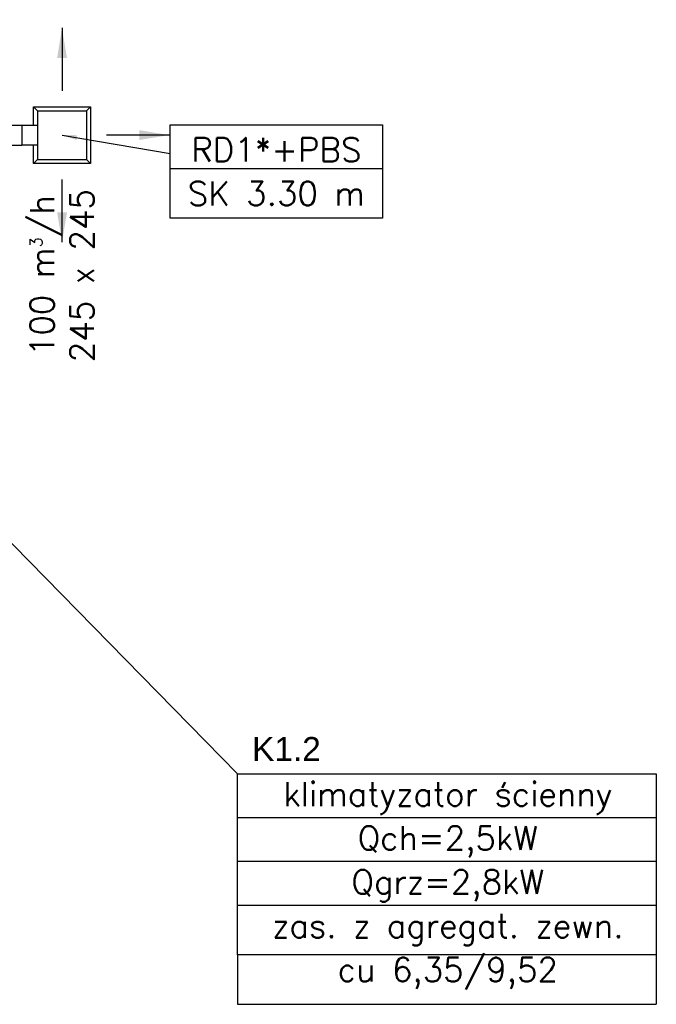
# Model space of a CAD drawing. Header units: millimetres. Extents: x 295542 to 440356, y 17772 to 133669.
# Tile 52 of 73: x 324572 to 327766, y 42341 to 47282. Entities that reach past the tile are written whole.
import ezdxf

# ---------------------------------------------------------------- set-up
doc = ezdxf.new("R2010")
doc.units = ezdxf.units.MM
doc.linetypes.add('Ciągłe', pattern=[0])
for name, color, linetype in [('0_opis_wentylacja', 110, 'Ciągłe'), ('FLUID-N5', 7, 'Continuous'), ('FLUID-N5-120-ARRGR', 7, 'Continuous'), ('FLUID-N5-120-INF', 7, 'Continuous')]:
    doc.layers.add(name, color=color, linetype=linetype)
doc.styles.add('FDBES', font='simplex.shx')
doc.styles.get("Standard").update_dxf_attribs({"font": 'arial.ttf'})
doc.linetypes.add('ZIGZAG', pattern='A,0.0001,-0.2,[131,ltypeshp.shx,S=0.2,R=0,X=-0.2,Y=0],-0.4,[131,ltypeshp.shx,S=0.2,R=180,X=0.2,Y=0],-0.2', length=0.8001)
doc.dimstyles.new('FDBES', dxfattribs={"dimscale": 50, "dimtxt": 4, "dimasz": 2.5, "dimexe": 0.8, "dimexo": 2, "dimgap": 1, "dimtad": 1, "dimdsep": 46, "dimtxsty": 'FDBES', "dimcen": 2.5, "dimclrd": 4, "dimclre": 5, "dimadec": 0, "dimazin": 0, "dimtfac": 1, "dimtmove": 0, "dimatfit": 3, "dimfxl": 1, "dimarcsym": 0})

# ---------------------------------------------------------------- blocks, each defined once
blk = doc.blocks.new('*U366')
at = {"color": 0, "linetype": 'ByBlock', "lineweight": -2}
for p, q in [((-142.5, 142.5), (-122.5, 122.5)), ((-142.5, 142.5), (-142.5, -142.5)), ((142.5, 142.5), (-142.5, 142.5)), ((-122.5, -122.5), (-122.5, 122.5)), ((122.5, 122.5), (-122.5, 122.5)), ((142.5, 142.5), (122.5, 122.5)), ((122.5, -122.5), (122.5, 122.5)), ((142.5, -142.5), (142.5, 142.5)), ((-142.5, -142.5), (-122.5, -122.5)), ((-142.5, -142.5), (-50, -142.5)), ((-50, -122.5), (-122.5, -122.5)), ((50, -122.5), (-50, -122.5)), ((-50, -122.5), (-50, -202.5)), ((122.5, -122.5), (50, -122.5)), ((50, -202.5), (50, -122.5)), ((50, -142.5), (142.5, -142.5)), ((122.5, -122.5), (142.5, -142.5)), ((50, -202.5), (-50, -202.5))]:
    blk.add_line(p, q, dxfattribs=at)
blk = doc.blocks.new('*U383')
at = {"color": 160, "linetype": 'Continuous', "lineweight": -2}
for p, q in [((0, 50), (0, -50)), ((-1282.5, -132.9), (-1282.5, -32.9))]:
    blk.add_line(p, q, dxfattribs=at)
at = {"color": 160, "linetype": 'ZIGZAG', "lineweight": -2, "ltscale": 50}
for points, knots in [([(-1282.5, -32.9), (-1255.4, -32.9), (-1201.5, -32.3), (-1121.1, -29.6), (-1041.3, -25.5), (-961.9, -20.2), (-882.7, -14), (-790.6, -5.8), (-685.4, 4.4), (-566.9, 16.2), (-447.9, 27.4), (-341.2, 36.2), (-247, 42.5), (-165.6, 46.6), (-83.3, 49.3), (-27.9, 50), (0, 50)], [0, 0, 0, 0, 82.492475, 164.98495, 247.477426, 329.969901, 412.462376, 494.954851, 618.693564, 742.432277, 866.17099, 989.909702, 1072.402178, 1154.894653, 1237.387128, 1319.879603, 1319.879603, 1319.879603, 1319.879603]), ([(-1282.5, -132.9), (-1268.6, -132.9), (-1240.9, -132.8), (-1199.4, -132), (-1158.1, -130.9), (-1117, -129.4), (-1076.2, -127.5), (-1035.5, -125.2), (-995, -122.7), (-954.7, -119.9), (-914.5, -116.8), (-874.5, -113.5), (-834.6, -110.1), (-794.8, -106.5), (-755.1, -102.8), (-715.4, -99), (-675.9, -95.1), (-636.4, -91.2), (-596.9, -87.3), (-557.5, -83.5), (-518.1, -79.7), (-478.6, -76), (-439.2, -72.4), (-399.7, -69), (-360.2, -65.8), (-320.6, -62.8), (-280.9, -60), (-241.2, -57.5), (-201.3, -55.3), (-161.3, -53.5), (-121.2, -52), (-81, -50.9), (-40.5, -50.1), (-13.5, -50), (0, -50)], [0, 0, 0, 0, 4.172197, 8.327941, 12.474457, 16.617702, 20.762385, 24.91207, 29.06928, 33.235583, 37.411659, 41.597436, 45.792187, 49.994675, 54.20308, 58.415393, 62.629131, 66.841807, 71.050735, 75.253264, 79.446785, 83.628949, 87.797572, 91.950941, 96.087728, 100.207204, 104.309268, 108.394681, 112.465013, 116.522874, 120.57199, 124.617266, 128.664907, 132.722468, 132.722468, 132.722468, 132.722468])]:
    blk.add_open_spline(points, degree=3, knots=knots, dxfattribs=at)
blk = doc.blocks.new('*U63')
at = {"color": 5}
blk.add_leader([(-31.5, 0), (0, 0)], dimstyle='FDBES', override={"dimscale": 6, "dimclrd": 5}, dxfattribs=at)
blk.add_leader([(-31.5, 0), (0, 0)], dimstyle='FDBES', override={"dimscale": 6, "dimclrd": 5}, dxfattribs=at)
blk.add_leader([(-31.5, 0), (0, 0)], dimstyle='FDBES', override={"dimscale": 6, "dimclrd": 5}, dxfattribs=at)
blk.add_leader([(-31.5, 0), (0, 0)], dimstyle='FDBES', override={"dimscale": 6, "dimclrd": 5}, dxfattribs=at)
blk.add_leader([(-31.5, 0), (0, 0)], dimstyle='FDBES', override={"dimscale": 6, "dimclrd": 5}, dxfattribs=at)
blk.add_leader([(-31.5, 0), (0, 0)], dimstyle='FDBES', override={"dimscale": 6, "dimclrd": 5}, dxfattribs=at)
blk.add_leader([(-31.5, 0), (0, 0)], dimstyle='FDBES', override={"dimscale": 6, "dimclrd": 5}, dxfattribs=at)
blk.add_leader([(-31.5, 0), (0, 0)], dimstyle='FDBES', override={"dimscale": 6, "dimclrd": 5}, dxfattribs=at)
blk.add_leader([(-31.5, 0), (0, 0)], dimstyle='FDBES', override={"dimscale": 6, "dimclrd": 5}, dxfattribs=at)
blk.add_leader([(-31.5, 0), (0, 0)], dimstyle='FDBES', override={"dimscale": 6, "dimclrd": 5}, dxfattribs=at)
blk.add_leader([(-31.5, 0), (0, 0)], dimstyle='FDBES', override={"dimscale": 6, "dimclrd": 5}, dxfattribs=at)
blk.add_leader([(-31.5, 0), (0, 0)], dimstyle='FDBES', override={"dimscale": 6, "dimclrd": 5}, dxfattribs=at)
blk.add_leader([(-31.5, 0), (0, 0)], dimstyle='FDBES', override={"dimscale": 6, "dimclrd": 5}, dxfattribs=at)
blk.add_leader([(-31.5, 0), (0, 0)], dimstyle='FDBES', override={"dimscale": 6, "dimclrd": 5}, dxfattribs=at)
blk.add_leader([(-31.5, 0), (0, 0)], dimstyle='FDBES', override={"dimscale": 6, "dimclrd": 5}, dxfattribs=at)
blk.add_leader([(-31.5, 0), (0, 0)], dimstyle='FDBES', override={"dimscale": 6, "dimclrd": 5}, dxfattribs=at)
blk.add_leader([(-31.5, 0), (0, 0)], dimstyle='FDBES', override={"dimscale": 6, "dimclrd": 5}, dxfattribs=at)
blk.add_leader([(-31.5, 0), (0, 0)], dimstyle='FDBES', override={"dimscale": 6, "dimclrd": 5}, dxfattribs=at)
blk.add_leader([(-31.5, 0), (0, 0)], dimstyle='FDBES', override={"dimscale": 6, "dimclrd": 5}, dxfattribs=at)
blk.add_leader([(-31.5, 0), (0, 0)], dimstyle='FDBES', override={"dimscale": 6, "dimclrd": 5}, dxfattribs=at)
blk.add_leader([(-31.5, 0), (0, 0)], dimstyle='FDBES', override={"dimscale": 6, "dimclrd": 5}, dxfattribs=at)
blk.add_leader([(-31.5, 0), (0, 0)], dimstyle='FDBES', override={"dimscale": 6, "dimclrd": 5}, dxfattribs=at)
blk.add_leader([(-31.5, 0), (0, 0)], dimstyle='FDBES', override={"dimscale": 6, "dimclrd": 5}, dxfattribs=at)
blk.add_leader([(-31.5, 0), (0, 0)], dimstyle='FDBES', override={"dimscale": 6, "dimclrd": 5}, dxfattribs=at)
blk.add_leader([(-31.5, 0), (0, 0)], dimstyle='FDBES', override={"dimscale": 6, "dimclrd": 5}, dxfattribs=at)
blk.add_leader([(-31.5, 0), (0, 0)], dimstyle='FDBES', override={"dimscale": 6, "dimclrd": 5}, dxfattribs=at)
blk.add_leader([(-31.5, 0), (0, 0)], dimstyle='FDBES', override={"dimscale": 6, "dimclrd": 5}, dxfattribs=at)
blk.add_leader([(-31.5, 0), (0, 0)], dimstyle='FDBES', override={"dimscale": 6, "dimclrd": 5}, dxfattribs=at)
blk.add_leader([(-31.5, 0), (0, 0)], dimstyle='FDBES', override={"dimscale": 6, "dimclrd": 5}, dxfattribs=at)
blk.add_leader([(-31.5, 0), (0, 0)], dimstyle='FDBES', override={"dimscale": 6, "dimclrd": 5}, dxfattribs=at)
blk.add_leader([(-31.5, 0), (0, 0)], dimstyle='FDBES', override={"dimscale": 6, "dimclrd": 5}, dxfattribs=at)
blk.add_leader([(-31.5, 0), (0, 0)], dimstyle='FDBES', override={"dimscale": 6, "dimclrd": 5}, dxfattribs=at)
blk.add_leader([(-31.5, 0), (0, 0)], dimstyle='FDBES', override={"dimscale": 6, "dimclrd": 5}, dxfattribs=at)
blk.add_leader([(-31.5, 0), (0, 0)], dimstyle='FDBES', override={"dimscale": 6, "dimclrd": 5}, dxfattribs=at)
blk.add_leader([(-31.5, 0), (0, 0)], dimstyle='FDBES', override={"dimscale": 6, "dimclrd": 5}, dxfattribs=at)
blk.add_leader([(-31.5, 0), (0, 0)], dimstyle='FDBES', override={"dimscale": 6, "dimclrd": 5}, dxfattribs=at)
blk.add_leader([(-31.5, 0), (0, 0)], dimstyle='FDBES', override={"dimscale": 6, "dimclrd": 5}, dxfattribs=at)
blk = doc.blocks.new('*U64')
at = {"color": 5}
blk.add_leader([(31.5, 0), (0, 0)], dimstyle='FDBES', override={"dimscale": 6, "dimclrd": 5}, dxfattribs=at)
blk.add_leader([(31.5, 0), (0, 0)], dimstyle='FDBES', override={"dimscale": 6, "dimclrd": 5}, dxfattribs=at)
blk.add_leader([(31.5, 0), (0, 0)], dimstyle='FDBES', override={"dimscale": 6, "dimclrd": 5}, dxfattribs=at)
blk.add_leader([(31.5, 0), (0, 0)], dimstyle='FDBES', override={"dimscale": 6, "dimclrd": 5}, dxfattribs=at)
blk.add_leader([(31.5, 0), (0, 0)], dimstyle='FDBES', override={"dimscale": 6, "dimclrd": 5}, dxfattribs=at)
blk.add_leader([(31.5, 0), (0, 0)], dimstyle='FDBES', override={"dimscale": 6, "dimclrd": 5}, dxfattribs=at)
blk.add_leader([(31.5, 0), (0, 0)], dimstyle='FDBES', override={"dimscale": 6, "dimclrd": 5}, dxfattribs=at)
blk.add_leader([(31.5, 0), (0, 0)], dimstyle='FDBES', override={"dimscale": 6, "dimclrd": 5}, dxfattribs=at)
blk.add_leader([(31.5, 0), (0, 0)], dimstyle='FDBES', override={"dimscale": 6, "dimclrd": 5}, dxfattribs=at)
blk.add_leader([(31.5, 0), (0, 0)], dimstyle='FDBES', override={"dimscale": 6, "dimclrd": 5}, dxfattribs=at)
blk.add_leader([(31.5, 0), (0, 0)], dimstyle='FDBES', override={"dimscale": 6, "dimclrd": 5}, dxfattribs=at)
blk.add_leader([(31.5, 0), (0, 0)], dimstyle='FDBES', override={"dimscale": 6, "dimclrd": 5}, dxfattribs=at)
blk.add_leader([(31.5, 0), (0, 0)], dimstyle='FDBES', override={"dimscale": 6, "dimclrd": 5}, dxfattribs=at)
blk.add_leader([(31.5, 0), (0, 0)], dimstyle='FDBES', override={"dimscale": 6, "dimclrd": 5}, dxfattribs=at)
blk.add_leader([(31.5, 0), (0, 0)], dimstyle='FDBES', override={"dimscale": 6, "dimclrd": 5}, dxfattribs=at)
blk.add_leader([(31.5, 0), (0, 0)], dimstyle='FDBES', override={"dimscale": 6, "dimclrd": 5}, dxfattribs=at)
blk.add_leader([(31.5, 0), (0, 0)], dimstyle='FDBES', override={"dimscale": 6, "dimclrd": 5}, dxfattribs=at)
blk.add_leader([(31.5, 0), (0, 0)], dimstyle='FDBES', override={"dimscale": 6, "dimclrd": 5}, dxfattribs=at)
blk.add_leader([(31.5, 0), (0, 0)], dimstyle='FDBES', override={"dimscale": 6, "dimclrd": 5}, dxfattribs=at)
blk.add_leader([(31.5, 0), (0, 0)], dimstyle='FDBES', override={"dimscale": 6, "dimclrd": 5}, dxfattribs=at)
blk.add_leader([(31.5, 0), (0, 0)], dimstyle='FDBES', override={"dimscale": 6, "dimclrd": 5}, dxfattribs=at)
blk.add_leader([(31.5, 0), (0, 0)], dimstyle='FDBES', override={"dimscale": 6, "dimclrd": 5}, dxfattribs=at)
blk.add_leader([(31.5, 0), (0, 0)], dimstyle='FDBES', override={"dimscale": 6, "dimclrd": 5}, dxfattribs=at)
blk.add_leader([(31.5, 0), (0, 0)], dimstyle='FDBES', override={"dimscale": 6, "dimclrd": 5}, dxfattribs=at)
blk.add_leader([(31.5, 0), (0, 0)], dimstyle='FDBES', override={"dimscale": 6, "dimclrd": 5}, dxfattribs=at)
blk.add_leader([(31.5, 0), (0, 0)], dimstyle='FDBES', override={"dimscale": 6, "dimclrd": 5}, dxfattribs=at)
blk.add_leader([(31.5, 0), (0, 0)], dimstyle='FDBES', override={"dimscale": 6, "dimclrd": 5}, dxfattribs=at)
blk.add_leader([(31.5, 0), (0, 0)], dimstyle='FDBES', override={"dimscale": 6, "dimclrd": 5}, dxfattribs=at)
blk.add_leader([(31.5, 0), (0, 0)], dimstyle='FDBES', override={"dimscale": 6, "dimclrd": 5}, dxfattribs=at)
blk.add_leader([(31.5, 0), (0, 0)], dimstyle='FDBES', override={"dimscale": 6, "dimclrd": 5}, dxfattribs=at)
blk.add_leader([(31.5, 0), (0, 0)], dimstyle='FDBES', override={"dimscale": 6, "dimclrd": 5}, dxfattribs=at)
blk.add_leader([(31.5, 0), (0, 0)], dimstyle='FDBES', override={"dimscale": 6, "dimclrd": 5}, dxfattribs=at)
blk.add_leader([(31.5, 0), (0, 0)], dimstyle='FDBES', override={"dimscale": 6, "dimclrd": 5}, dxfattribs=at)
blk.add_leader([(31.5, 0), (0, 0)], dimstyle='FDBES', override={"dimscale": 6, "dimclrd": 5}, dxfattribs=at)
blk.add_leader([(31.5, 0), (0, 0)], dimstyle='FDBES', override={"dimscale": 6, "dimclrd": 5}, dxfattribs=at)
blk.add_leader([(31.5, 0), (0, 0)], dimstyle='FDBES', override={"dimscale": 6, "dimclrd": 5}, dxfattribs=at)
blk.add_leader([(31.5, 0), (0, 0)], dimstyle='FDBES', override={"dimscale": 6, "dimclrd": 5}, dxfattribs=at)
blk = doc.blocks.new('*U65')
at = {"color": 5}
blk.add_leader([(0, -31.5), (0, 0)], dimstyle='FDBES', override={"dimscale": 6, "dimclrd": 5}, dxfattribs=at)
blk.add_leader([(0, -31.5), (0, 0)], dimstyle='FDBES', override={"dimscale": 6, "dimclrd": 5}, dxfattribs=at)
blk.add_leader([(0, -31.5), (0, 0)], dimstyle='FDBES', override={"dimscale": 6, "dimclrd": 5}, dxfattribs=at)
blk.add_leader([(0, -31.5), (0, 0)], dimstyle='FDBES', override={"dimscale": 6, "dimclrd": 5}, dxfattribs=at)
blk.add_leader([(0, -31.5), (0, 0)], dimstyle='FDBES', override={"dimscale": 6, "dimclrd": 5}, dxfattribs=at)
blk.add_leader([(0, -31.5), (0, 0)], dimstyle='FDBES', override={"dimscale": 6, "dimclrd": 5}, dxfattribs=at)
blk.add_leader([(0, -31.5), (0, 0)], dimstyle='FDBES', override={"dimscale": 6, "dimclrd": 5}, dxfattribs=at)
blk.add_leader([(0, -31.5), (0, 0)], dimstyle='FDBES', override={"dimscale": 6, "dimclrd": 5}, dxfattribs=at)
blk.add_leader([(0, -31.5), (0, 0)], dimstyle='FDBES', override={"dimscale": 6, "dimclrd": 5}, dxfattribs=at)
blk.add_leader([(0, -31.5), (0, 0)], dimstyle='FDBES', override={"dimscale": 6, "dimclrd": 5}, dxfattribs=at)
blk.add_leader([(0, -31.5), (0, 0)], dimstyle='FDBES', override={"dimscale": 6, "dimclrd": 5}, dxfattribs=at)
blk.add_leader([(0, -31.5), (0, 0)], dimstyle='FDBES', override={"dimscale": 6, "dimclrd": 5}, dxfattribs=at)
blk.add_leader([(0, -31.5), (0, 0)], dimstyle='FDBES', override={"dimscale": 6, "dimclrd": 5}, dxfattribs=at)
blk.add_leader([(0, -31.5), (0, 0)], dimstyle='FDBES', override={"dimscale": 6, "dimclrd": 5}, dxfattribs=at)
blk.add_leader([(0, -31.5), (0, 0)], dimstyle='FDBES', override={"dimscale": 6, "dimclrd": 5}, dxfattribs=at)
blk.add_leader([(0, -31.5), (0, 0)], dimstyle='FDBES', override={"dimscale": 6, "dimclrd": 5}, dxfattribs=at)
blk.add_leader([(0, -31.5), (0, 0)], dimstyle='FDBES', override={"dimscale": 6, "dimclrd": 5}, dxfattribs=at)
blk.add_leader([(0, -31.5), (0, 0)], dimstyle='FDBES', override={"dimscale": 6, "dimclrd": 5}, dxfattribs=at)
blk.add_leader([(0, -31.5), (0, 0)], dimstyle='FDBES', override={"dimscale": 6, "dimclrd": 5}, dxfattribs=at)
blk.add_leader([(0, -31.5), (0, 0)], dimstyle='FDBES', override={"dimscale": 6, "dimclrd": 5}, dxfattribs=at)
blk.add_leader([(0, -31.5), (0, 0)], dimstyle='FDBES', override={"dimscale": 6, "dimclrd": 5}, dxfattribs=at)
blk.add_leader([(0, -31.5), (0, 0)], dimstyle='FDBES', override={"dimscale": 6, "dimclrd": 5}, dxfattribs=at)
blk.add_leader([(0, -31.5), (0, 0)], dimstyle='FDBES', override={"dimscale": 6, "dimclrd": 5}, dxfattribs=at)
blk.add_leader([(0, -31.5), (0, 0)], dimstyle='FDBES', override={"dimscale": 6, "dimclrd": 5}, dxfattribs=at)
blk.add_leader([(0, -31.5), (0, 0)], dimstyle='FDBES', override={"dimscale": 6, "dimclrd": 5}, dxfattribs=at)
blk.add_leader([(0, -31.5), (0, 0)], dimstyle='FDBES', override={"dimscale": 6, "dimclrd": 5}, dxfattribs=at)
blk.add_leader([(0, -31.5), (0, 0)], dimstyle='FDBES', override={"dimscale": 6, "dimclrd": 5}, dxfattribs=at)
blk.add_leader([(0, -31.5), (0, 0)], dimstyle='FDBES', override={"dimscale": 6, "dimclrd": 5}, dxfattribs=at)
blk.add_leader([(0, -31.5), (0, 0)], dimstyle='FDBES', override={"dimscale": 6, "dimclrd": 5}, dxfattribs=at)
blk.add_leader([(0, -31.5), (0, 0)], dimstyle='FDBES', override={"dimscale": 6, "dimclrd": 5}, dxfattribs=at)
blk.add_leader([(0, -31.5), (0, 0)], dimstyle='FDBES', override={"dimscale": 6, "dimclrd": 5}, dxfattribs=at)
blk.add_leader([(0, -31.5), (0, 0)], dimstyle='FDBES', override={"dimscale": 6, "dimclrd": 5}, dxfattribs=at)
blk.add_leader([(0, -31.5), (0, 0)], dimstyle='FDBES', override={"dimscale": 6, "dimclrd": 5}, dxfattribs=at)
blk.add_leader([(0, -31.5), (0, 0)], dimstyle='FDBES', override={"dimscale": 6, "dimclrd": 5}, dxfattribs=at)
blk.add_leader([(0, -31.5), (0, 0)], dimstyle='FDBES', override={"dimscale": 6, "dimclrd": 5}, dxfattribs=at)
blk.add_leader([(0, -31.5), (0, 0)], dimstyle='FDBES', override={"dimscale": 6, "dimclrd": 5}, dxfattribs=at)
blk.add_leader([(0, -31.5), (0, 0)], dimstyle='FDBES', override={"dimscale": 6, "dimclrd": 5}, dxfattribs=at)
blk = doc.blocks.new('*U488')
at = {"color": 5, "lineweight": -2}
blk.add_line((160.83, -16.91), (54.32, -16.91), dxfattribs=at)
blk.add_line((160.83, -16.91), (54.32, -16.91), dxfattribs=at)
blk.add_line((160.83, -16.91), (54.32, -16.91), dxfattribs=at)
blk.add_line((160.83, -16.91), (54.32, -16.91), dxfattribs=at)
blk.add_lwpolyline([(54.32, 5.09), (160.83, 5.09), (160.83, -41.71), (54.32, -41.71)], close=True, dxfattribs=at)
blk.add_lwpolyline([(54.32, 5.09), (160.83, 5.09), (160.83, -41.71), (54.32, -41.71)], close=True, dxfattribs=at)
blk.add_lwpolyline([(54.32, 5.09), (160.83, 5.09), (160.83, -41.71), (54.32, -41.71)], close=True, dxfattribs=at)
blk.add_lwpolyline([(54.32, 5.09), (160.83, 5.09), (160.83, -41.71), (54.32, -41.71)], close=True, dxfattribs=at)
at = {"color": 3, "insert": (107.58, -18.31), "char_height": 12, "attachment_point": 5, "line_spacing_factor": 1.1, "style": 'FDBES'}
blk.add_mtext('RD1*+PBS\\PSK 3.30 m', dxfattribs=at)
blk.add_mtext('RD1*+PBS\\PSK 3.30 m', dxfattribs=at)
blk.add_mtext('RD1*+PBS\\PSK 3.30 m', dxfattribs=at)
blk.add_mtext('RD1*+PBS\\PSK 3.30 m', dxfattribs=at)
at = {"color": 5}
blk.add_leader([(0, 0), (54.32, -9.24)], dimstyle='FDBES', override={"dimscale": 3, "dimclrd": 5}, dxfattribs=at)
blk.add_leader([(0, 0), (54.32, -9.24)], dimstyle='FDBES', override={"dimscale": 3, "dimclrd": 5}, dxfattribs=at)
blk.add_leader([(0, 0), (54.32, -9.24)], dimstyle='FDBES', override={"dimscale": 3, "dimclrd": 5}, dxfattribs=at)
blk.add_leader([(0, 0), (54.32, -9.24)], dimstyle='FDBES', override={"dimscale": 3, "dimclrd": 5}, dxfattribs=at)

msp = doc.modelspace()

# ---------------------------------------------------------------- linework, layer by layer
at = {"layer": '0_opis_wentylacja'}
for p, q in [((325663.988, 43497.208), (321857.168, 47382.46)), ((327766.274, 43277.208), (325663.988, 43277.208)), ((327766.274, 43277.208), (325663.988, 43277.208)), ((327766.274, 43277.208), (325663.988, 43277.208)), ((327766.274, 43277.208), (325663.988, 43277.208)), ((327766.274, 43057.208), (325663.988, 43057.208)), ((327766.274, 43057.208), (325663.988, 43057.208)), ((327766.274, 43057.208), (325663.988, 43057.208)), ((327766.274, 43057.208), (325663.988, 43057.208)), ((327766.274, 42837.208), (325663.988, 42837.208)), ((327766.274, 42837.208), (325663.988, 42837.208)), ((327766.274, 42837.208), (325663.988, 42837.208)), ((327766.274, 42837.208), (325663.988, 42837.208)), ((325663.988, 42589.208), (325663.988, 42341.208)), ((327766.274, 42589.208), (327766.274, 42341.208)), ((325663.988, 42341.208), (327766.274, 42341.208))]:
    msp.add_line(p, q, dxfattribs=at)
msp.add_lwpolyline([(325663.988, 43497.208), (327766.274, 43497.208), (327766.274, 42589.208), (325663.988, 42589.208)], close=True, dxfattribs=at)
msp.add_lwpolyline([(325663.988, 43497.208), (327766.274, 43497.208), (327766.274, 42589.208), (325663.988, 42589.208)], close=True, dxfattribs=at)
msp.add_lwpolyline([(325663.988, 43497.208), (327766.274, 43497.208), (327766.274, 42589.208), (325663.988, 42589.208)], close=True, dxfattribs=at)

# ---------------------------------------------------------------- block references
at = {"layer": 'FLUID-N5', "color": 160, "linetype": 'Continuous', "extrusion": (-1.83697e-16, -1.22465e-16, -1), "rotation": 90.00000000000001}
msp.add_blockref('*U366', (-324784.231, 46703.069, -3340), dxfattribs=at)
at = {"layer": 'FLUID-N5', "color": 160, "linetype": 'Continuous'}
msp.add_blockref('*U383', (324581.731, 46703.069, 3440), dxfattribs=at)
at = {"layer": 'FLUID-N5-120-ARRGR', "xscale": 10, "yscale": 10, "zscale": 10, "rotation": 90.00000000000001}
for name, p in [('*U64', (324784.231, 46925.569, 3315)), ('*U65', (325006.731, 46703.069, 3315)), ('*U63', (324784.231, 46480.569, 3315))]:
    msp.add_blockref(name, p, dxfattribs=at)
at = {"layer": 'FLUID-N5-120-INF', "linetype": 'ByBlock', "xscale": 10, "yscale": 10, "zscale": 10}
msp.add_blockref('*U488', (324784.231, 46703.069, 3340), dxfattribs=at)

# ---------------------------------------------------------------- texts
at = {"layer": '0_opis_wentylacja', "insert": (325737.851, 43562.514), "char_height": 120, "width": 1871.89986, "attachment_point": 7}
msp.add_mtext('K1.2', dxfattribs=at)
at = {"layer": '0_opis_wentylacja', "insert": (326719.916, 42935.647), "char_height": 120, "attachment_point": 5, "line_spacing_factor": 1.1, "style": 'FDBES'}
msp.add_mtext('klimatyzator ścienny\\PQch=2,5kW\\PQgrz=2,8kW\\Pzas. z agregat. zewn.\\Pcu 6,35/9,52', dxfattribs=at)
at = {"layer": 'FLUID-N5-120-ARRGR', "color": 3, "insert": (324784.231, 45997.712, 3315), "char_height": 120, "attachment_point": 5, "rotation": 90, "style": 'FDBES'}
msp.add_mtext('100 m{\\A2;\\H0.5x;3}/h\\P245 x 245', dxfattribs=at)

doc.saveas('drawing.dxf')
